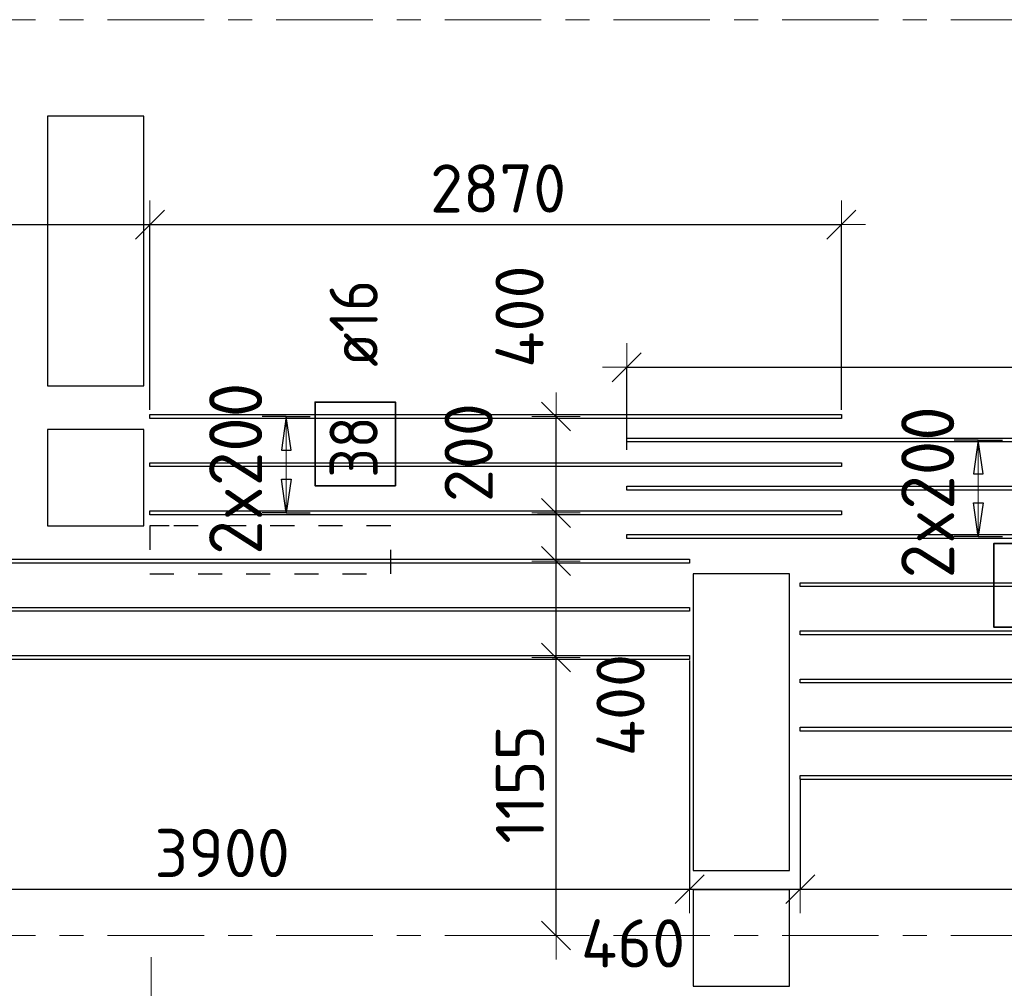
# Model space of a CAD drawing. Header units: metres. Extents: x -38 to 97, y -15 to 21.
# Tile 46 of 132: x 54.4 to 58.49, y 8.78 to 12.8. Entities that reach past the tile are written whole.
import ezdxf

# ---------------------------------------------------------------- set-up
doc = ezdxf.new("R2010")
doc.units = ezdxf.units.M
doc.header["$PDMODE"] = 65
for name, pattern in [('______11', [0.5, 0.4, -0.05, 0, -0.05]), ('______2', [0.0405, 0.03, -0.0105]), ('______5', [1.1, 0.8, -0.1, 0.1, -0.1])]:
    doc.linetypes.add(name, pattern=pattern)
for name, color, linetype, lineweight in [('XR$2$Осевая линия (1)', 7, '______5', 13), ('XR$4$Перекрытие (1)', 7, 'Continuous', 35), ('XR$4$Размерная линия (1)', 7, 'Continuous', 13)]:
    doc.layers.add(name, color=color, linetype=linetype, lineweight=lineweight)
doc.layers.add('XR$4$Арм.стержн.Доп. Арм верхн.зоны Х', color=7, linetype='Continuous', lineweight=35, true_color=0x8c8cff)
doc.layers.add('XR$6$Стена_ бетон несущ.', color=7, linetype='Continuous', lineweight=70, true_color=0xb4b496)
doc.styles.add('ISOCPEUR', font='txt')
doc.dimstyles.new('DIMSTYLE_3', dxfattribs={"dimtxt": 0.2, "dimasz": 0.2, "dimexe": 0, "dimexo": 0, "dimgap": 0.1, "dimtad": 2, "dimdec": 0, "dimlfac": 1000, "dimrnd": 5, "dimzin": 12, "dimdsep": 46, "dimtxsty": 'ISOCPEUR', "dimblk1": 'ALL_ML_STRICH', "dimblk2": 'ALL_ML_STRICH', "dimsah": 1, "dimcen": 0, "dimclrd": 7, "dimclre": 256, "dimclrt": 7, "dimadec": 0, "dimazin": 0, "dimtfac": 1, "dimtdec": 0, "dimtix": 1, "dimtmove": 2, "dimatfit": 3, "dimfxl": 0, "dimtzin": 0, "dimlwd": 0, "dimlwe": -3, "dimarcsym": 0})
doc.dimstyles.new('DIMSTYLE_33', dxfattribs={"dimtxt": 0.2, "dimasz": 0.2, "dimexe": 0, "dimexo": 0, "dimgap": 0.1, "dimtad": 2, "dimdec": 0, "dimlfac": 1000, "dimrnd": 5, "dimzin": 12, "dimdsep": 46, "dimtxsty": 'ISOCPEUR', "dimblk1": 'ALL_ML_STRICH', "dimblk2": 'ALL_ML_STRICH', "dimsah": 1, "dimcen": 0, "dimclrd": 7, "dimclre": 256, "dimclrt": 7, "dimadec": 0, "dimazin": 0, "dimtfac": 1, "dimtdec": 0, "dimtix": 1, "dimtmove": 2, "dimatfit": 3, "dimfxl": 0, "dimtvp": 1.2, "dimtzin": 0, "dimlwd": 0, "dimlwe": -3, "dimarcsym": 0})
doc.dimstyles.new('DIMSTYLE_34', dxfattribs={"dimtxt": 0.2, "dimasz": 0.2, "dimexe": 0, "dimexo": 0, "dimgap": 0.1, "dimtad": 0, "dimdec": 0, "dimlfac": 1000, "dimrnd": 5, "dimzin": 12, "dimdsep": 46, "dimtxsty": 'ISOCPEUR', "dimblk1": 'ALL_ML_STRICH', "dimblk2": 'ALL_ML_STRICH', "dimsah": 1, "dimcen": 0, "dimclrd": 7, "dimclre": 256, "dimclrt": 7, "dimadec": 0, "dimazin": 0, "dimtfac": 1, "dimtdec": 0, "dimtix": 1, "dimtmove": 2, "dimatfit": 3, "dimfxl": 0, "dimtvp": 1.2, "dimtzin": 0, "dimlwd": 0, "dimlwe": -3, "dimarcsym": 0})

# ---------------------------------------------------------------- blocks, each defined once
blk = doc.blocks.new('ALL_ML_STRICH')
at = {"color": 0, "linetype": 'ByBlock', "lineweight": -2}
for p, q in [((0, -0.5), (0, 0.5)), ((-0.3, -0.3), (0.3, 0.3)), ((-1, 0), (0.5, 0))]:
    blk.add_line(p, q, dxfattribs=at)
blk = doc.blocks.new('*D541')
at = {"layer": 'DEFPOINTS', "color": 7, "linetype": 'Continuous', "lineweight": 13, "transparency": 33554687}
for p in [(53.2853, 10.1615), (57.1853, 10.1615), (53.2853, 9.1921)]:
    blk.add_point(p, dxfattribs=at)
at = {"layer": 'XR$4$Размерная линия (1)', "color": 9, "linetype": 'Continuous', "lineweight": -2, "true_color": 0xc7c7c7, "transparency": 33554687}
for p, q in [((53.2853, 10.1415), (53.2853, 9.1921)), ((57.1853, 10.1415), (57.1853, 9.1921))]:
    blk.add_line(p, q, dxfattribs=at)
at = {"layer": 'XR$4$Размерная линия (1)', "color": 7, "linetype": 'Continuous', "lineweight": -2, "transparency": 33554687}
blk.add_line((53.2853, 9.1921), (57.1853, 9.1921), dxfattribs=at)
at = {"layer": 'XR$4$Размерная линия (1)', "color": 7, "linetype": 'Continuous', "lineweight": 13, "transparency": 33554687, "xscale": 0.2, "yscale": 0.2, "zscale": 0.2, "rotation": 180}
blk.add_blockref('ALL_ML_STRICH', (53.2853, 9.1921), dxfattribs=at)
at = {"layer": 'XR$4$Размерная линия (1)', "color": 7, "linetype": 'Continuous', "lineweight": 13, "transparency": 33554687, "xscale": 0.2, "yscale": 0.2, "zscale": 0.2}
blk.add_blockref('ALL_ML_STRICH', (57.1853, 9.1921), dxfattribs=at)
at = {"layer": 'XR$4$Размерная линия (1)', "color": 7, "linetype": 'Continuous', "lineweight": 13, "transparency": 33554687, "insert": (55.2453, 9.3421), "char_height": 0.2, "width": 0.8, "attachment_point": 5, "style": 'ISOCPEUR'}
blk.add_mtext('\\A1;{3900}', dxfattribs=at)
blk = doc.blocks.new('*D542')
at = {"layer": 'DEFPOINTS', "color": 7, "linetype": 'Continuous', "lineweight": 13, "transparency": 33554687}
for p in [(57.1853, 10.1615), (57.645, 9.6639), (57.1853, 9.1921)]:
    blk.add_point(p, dxfattribs=at)
at = {"layer": 'XR$4$Размерная линия (1)', "color": 9, "linetype": 'Continuous', "lineweight": -2, "true_color": 0xc7c7c7, "transparency": 33554687}
for p, q in [((57.1853, 10.1415), (57.1853, 9.1921)), ((57.645, 9.6439), (57.645, 9.1921))]:
    blk.add_line(p, q, dxfattribs=at)
at = {"layer": 'XR$4$Размерная линия (1)', "color": 7, "linetype": 'Continuous', "lineweight": -2, "transparency": 33554687}
blk.add_line((57.1853, 9.1921), (57.645, 9.1921), dxfattribs=at)
at = {"layer": 'XR$4$Размерная линия (1)', "color": 7, "linetype": 'Continuous', "lineweight": 13, "transparency": 33554687, "xscale": 0.2, "yscale": 0.2, "zscale": 0.2, "rotation": 180}
blk.add_blockref('ALL_ML_STRICH', (57.1853, 9.1921), dxfattribs=at)
at = {"layer": 'XR$4$Размерная линия (1)', "color": 7, "linetype": 'Continuous', "lineweight": 13, "transparency": 33554687, "xscale": 0.2, "yscale": 0.2, "zscale": 0.2}
blk.add_blockref('ALL_ML_STRICH', (57.645, 9.1921), dxfattribs=at)
at = {"layer": 'XR$4$Размерная линия (1)', "color": 7, "linetype": 'Continuous', "lineweight": 13, "transparency": 33554687, "insert": (56.9508, 8.9672), "char_height": 0.2, "width": 0.6, "attachment_point": 5, "style": 'ISOCPEUR'}
blk.add_mtext('\\A1;{460}', dxfattribs=at)
blk = doc.blocks.new('*D543')
at = {"layer": 'DEFPOINTS', "color": 7, "linetype": 'Continuous', "lineweight": 13, "transparency": 33554687}
for p in [(57.645, 9.6639), (60.515, 9.6639), (57.645, 9.1921)]:
    blk.add_point(p, dxfattribs=at)
at = {"layer": 'XR$4$Размерная линия (1)', "color": 9, "linetype": 'Continuous', "lineweight": -2, "true_color": 0xc7c7c7, "transparency": 33554687}
for p, q in [((57.645, 9.6439), (57.645, 9.1921)), ((60.515, 9.6439), (60.515, 9.1921))]:
    blk.add_line(p, q, dxfattribs=at)
at = {"layer": 'XR$4$Размерная линия (1)', "color": 7, "linetype": 'Continuous', "lineweight": -2, "transparency": 33554687}
blk.add_line((57.645, 9.1921), (60.515, 9.1921), dxfattribs=at)
at = {"layer": 'XR$4$Размерная линия (1)', "color": 7, "linetype": 'Continuous', "lineweight": 13, "transparency": 33554687, "xscale": 0.2, "yscale": 0.2, "zscale": 0.2, "rotation": 180}
blk.add_blockref('ALL_ML_STRICH', (57.645, 9.1921), dxfattribs=at)
at = {"layer": 'XR$4$Размерная линия (1)', "color": 7, "linetype": 'Continuous', "lineweight": 13, "transparency": 33554687, "xscale": 0.2, "yscale": 0.2, "zscale": 0.2}
blk.add_blockref('ALL_ML_STRICH', (60.515, 9.1921), dxfattribs=at)
at = {"layer": 'XR$4$Размерная линия (1)', "color": 7, "linetype": 'Continuous', "lineweight": 13, "transparency": 33554687, "insert": (59.09, 9.3421), "char_height": 0.2, "width": 0.8, "attachment_point": 5, "style": 'ISOCPEUR'}
blk.add_mtext('\\A1;{2870}', dxfattribs=at)
blk = doc.blocks.new('*D544')
at = {"layer": 'DEFPOINTS', "color": 7, "linetype": 'Continuous', "lineweight": 13, "transparency": 33554687}
for p in [(51.5, 12.3012), (51.5, 11.9497), (54.9456, 11.1615)]:
    blk.add_point(p, dxfattribs=at)
at = {"layer": 'XR$4$Размерная линия (1)', "color": 9, "linetype": 'Continuous', "lineweight": -2, "true_color": 0xc7c7c7, "transparency": 33554687}
for p, q in [((51.5, 12.2812), (51.5, 11.9497)), ((54.9456, 11.1815), (54.9456, 11.9497))]:
    blk.add_line(p, q, dxfattribs=at)
at = {"layer": 'XR$4$Размерная линия (1)', "color": 7, "linetype": 'Continuous', "lineweight": -2, "transparency": 33554687}
blk.add_line((51.5, 11.9497), (54.9456, 11.9497), dxfattribs=at)
at = {"layer": 'XR$4$Размерная линия (1)', "color": 7, "linetype": 'Continuous', "lineweight": 13, "transparency": 33554687, "xscale": 0.2, "yscale": 0.2, "zscale": 0.2, "rotation": 180}
blk.add_blockref('ALL_ML_STRICH', (51.5, 11.9497), dxfattribs=at)
at = {"layer": 'XR$4$Размерная линия (1)', "color": 7, "linetype": 'Continuous', "lineweight": 13, "transparency": 33554687, "xscale": 0.2, "yscale": 0.2, "zscale": 0.2}
blk.add_blockref('ALL_ML_STRICH', (54.9456, 11.9497), dxfattribs=at)
at = {"layer": 'XR$4$Размерная линия (1)', "color": 7, "linetype": 'Continuous', "lineweight": 13, "transparency": 33554687, "insert": (53.2128, 12.0997), "char_height": 0.2, "width": 0.8, "attachment_point": 5, "style": 'ISOCPEUR'}
blk.add_mtext('\\A1;{3445}', dxfattribs=at)
blk = doc.blocks.new('*D545')
at = {"layer": 'DEFPOINTS', "color": 7, "linetype": 'Continuous', "lineweight": 13, "transparency": 33554687}
for p in [(54.9456, 11.9497), (54.9456, 11.1615), (57.8156, 11.1615)]:
    blk.add_point(p, dxfattribs=at)
at = {"layer": 'XR$4$Размерная линия (1)', "color": 9, "linetype": 'Continuous', "lineweight": -2, "true_color": 0xc7c7c7, "transparency": 33554687}
for p, q in [((54.9456, 11.1815), (54.9456, 11.9497)), ((57.8156, 11.1815), (57.8156, 11.9497))]:
    blk.add_line(p, q, dxfattribs=at)
at = {"layer": 'XR$4$Размерная линия (1)', "color": 7, "linetype": 'Continuous', "lineweight": -2, "transparency": 33554687}
blk.add_line((54.9456, 11.9497), (57.8156, 11.9497), dxfattribs=at)
at = {"layer": 'XR$4$Размерная линия (1)', "color": 7, "linetype": 'Continuous', "lineweight": 13, "transparency": 33554687, "xscale": 0.2, "yscale": 0.2, "zscale": 0.2, "rotation": 180}
blk.add_blockref('ALL_ML_STRICH', (54.9456, 11.9497), dxfattribs=at)
at = {"layer": 'XR$4$Размерная линия (1)', "color": 7, "linetype": 'Continuous', "lineweight": 13, "transparency": 33554687, "xscale": 0.2, "yscale": 0.2, "zscale": 0.2}
blk.add_blockref('ALL_ML_STRICH', (57.8156, 11.9497), dxfattribs=at)
at = {"layer": 'XR$4$Размерная линия (1)', "color": 7, "linetype": 'Continuous', "lineweight": 13, "transparency": 33554687, "insert": (56.3906, 12.0997), "char_height": 0.2, "width": 0.8, "attachment_point": 5, "style": 'ISOCPEUR'}
blk.add_mtext('\\A1;{2870}', dxfattribs=at)
blk = doc.blocks.new('*D546')
at = {"layer": 'DEFPOINTS', "color": 7, "linetype": 'Continuous', "lineweight": 13, "transparency": 33554687}
for p in [(56.9245, 11.358), (56.9245, 10.9947), (60.8245, 10.9493)]:
    blk.add_point(p, dxfattribs=at)
at = {"layer": 'XR$4$Размерная линия (1)', "color": 9, "linetype": 'Continuous', "lineweight": -2, "true_color": 0xc7c7c7, "transparency": 33554687}
for p, q in [((56.9245, 11.0147), (56.9245, 11.358)), ((60.8245, 10.9693), (60.8245, 11.358))]:
    blk.add_line(p, q, dxfattribs=at)
at = {"layer": 'XR$4$Размерная линия (1)', "color": 7, "linetype": 'Continuous', "lineweight": -2, "transparency": 33554687}
blk.add_line((56.9245, 11.358), (60.8245, 11.358), dxfattribs=at)
at = {"layer": 'XR$4$Размерная линия (1)', "color": 7, "linetype": 'Continuous', "lineweight": 13, "transparency": 33554687, "xscale": 0.2, "yscale": 0.2, "zscale": 0.2, "rotation": 180}
blk.add_blockref('ALL_ML_STRICH', (56.9245, 11.358), dxfattribs=at)
at = {"layer": 'XR$4$Размерная линия (1)', "color": 7, "linetype": 'Continuous', "lineweight": 13, "transparency": 33554687, "xscale": 0.2, "yscale": 0.2, "zscale": 0.2}
blk.add_blockref('ALL_ML_STRICH', (60.8245, 11.358), dxfattribs=at)
at = {"layer": 'XR$4$Размерная линия (1)', "color": 7, "linetype": 'Continuous', "lineweight": 13, "transparency": 33554687, "insert": (58.8845, 11.508), "char_height": 0.2, "width": 0.8, "attachment_point": 5, "style": 'ISOCPEUR'}
blk.add_mtext('\\A1;{3900}', dxfattribs=at)
blk = doc.blocks.new('*D550')
at = {"layer": 'DEFPOINTS', "color": 7, "linetype": 'Continuous', "lineweight": 13, "transparency": 33554687}
for p in [(56.6353, 10.1535), (56.5441, 9), (56.6312, 9)]:
    blk.add_point(p, dxfattribs=at)
at = {"layer": 'XR$4$Размерная линия (1)', "color": 9, "linetype": 'Continuous', "lineweight": -2, "true_color": 0xc7c7c7, "transparency": 33554687}
for p, q in [((56.6153, 10.1535), (56.6312, 10.1535)), ((56.6312, 9), (56.6312, 9))]:
    blk.add_line(p, q, dxfattribs=at)
at = {"layer": 'XR$4$Размерная линия (1)', "color": 7, "linetype": 'Continuous', "lineweight": -2, "transparency": 33554687}
blk.add_line((56.6312, 9), (56.6312, 10.1535), dxfattribs=at)
at = {"layer": 'XR$4$Размерная линия (1)', "color": 7, "linetype": 'Continuous', "lineweight": 13, "transparency": 33554687, "xscale": 0.2, "yscale": 0.2, "zscale": 0.2}
for p, rotation in [((56.6312, 10.1535), 90), ((56.6312, 9), 270)]:
    blk.add_blockref('ALL_ML_STRICH', p, dxfattribs=dict(at, rotation=rotation))
at = {"layer": 'XR$4$Размерная линия (1)', "color": 7, "linetype": 'Continuous', "lineweight": 13, "transparency": 33554687, "insert": (56.4812, 9.6267), "char_height": 0.2, "width": 0.8, "attachment_point": 5, "rotation": 90, "style": 'ISOCPEUR'}
blk.add_mtext('\\A1;{1155}', dxfattribs=at)
blk = doc.blocks.new('*D551')
at = {"layer": 'DEFPOINTS', "color": 7, "linetype": 'Continuous', "lineweight": 13, "transparency": 33554687}
for p in [(56.6657, 10.5535), (56.6312, 10.1535), (56.6353, 10.1535)]:
    blk.add_point(p, dxfattribs=at)
at = {"layer": 'XR$4$Размерная линия (1)', "color": 9, "linetype": 'Continuous', "lineweight": -2, "true_color": 0xc7c7c7, "transparency": 33554687}
for p, q in [((56.6457, 10.5535), (56.6312, 10.5535)), ((56.6153, 10.1535), (56.6312, 10.1535))]:
    blk.add_line(p, q, dxfattribs=at)
at = {"layer": 'XR$4$Размерная линия (1)', "color": 7, "linetype": 'Continuous', "lineweight": -2, "transparency": 33554687}
blk.add_line((56.6312, 10.1535), (56.6312, 10.5535), dxfattribs=at)
at = {"layer": 'XR$4$Размерная линия (1)', "color": 7, "linetype": 'Continuous', "lineweight": 13, "transparency": 33554687, "xscale": 0.2, "yscale": 0.2, "zscale": 0.2}
for p, rotation in [((56.6312, 10.5535), 90), ((56.6312, 10.1535), 270)]:
    blk.add_blockref('ALL_ML_STRICH', p, dxfattribs=dict(at, rotation=rotation))
at = {"layer": 'XR$4$Размерная линия (1)', "color": 7, "linetype": 'Continuous', "lineweight": 13, "transparency": 33554687, "insert": (56.8986, 9.9559), "char_height": 0.2, "width": 0.6, "attachment_point": 5, "rotation": 90, "style": 'ISOCPEUR'}
blk.add_mtext('\\A1;{400}', dxfattribs=at)
blk = doc.blocks.new('*D552')
at = {"layer": 'DEFPOINTS', "color": 7, "linetype": 'Continuous', "lineweight": 13, "transparency": 33554687}
for p in [(56.5745, 10.7535), (56.6312, 10.5535), (56.6657, 10.5535)]:
    blk.add_point(p, dxfattribs=at)
at = {"layer": 'XR$4$Размерная линия (1)', "color": 9, "linetype": 'Continuous', "lineweight": -2, "true_color": 0xc7c7c7, "transparency": 33554687}
for p, q in [((56.5545, 10.7535), (56.6312, 10.7535)), ((56.6457, 10.5535), (56.6312, 10.5535))]:
    blk.add_line(p, q, dxfattribs=at)
at = {"layer": 'XR$4$Размерная линия (1)', "color": 7, "linetype": 'Continuous', "lineweight": -2, "transparency": 33554687}
blk.add_line((56.6312, 10.5535), (56.6312, 10.7535), dxfattribs=at)
at = {"layer": 'XR$4$Размерная линия (1)', "color": 7, "linetype": 'Continuous', "lineweight": 13, "transparency": 33554687, "xscale": 0.2, "yscale": 0.2, "zscale": 0.2}
for p, rotation in [((56.6312, 10.7535), 90), ((56.6312, 10.5535), 270)]:
    blk.add_blockref('ALL_ML_STRICH', p, dxfattribs=dict(at, rotation=rotation))
at = {"layer": 'XR$4$Размерная линия (1)', "color": 7, "linetype": 'Continuous', "lineweight": 13, "transparency": 33554687, "insert": (56.2683, 11.0037), "char_height": 0.2, "width": 0.6, "attachment_point": 5, "rotation": 90, "style": 'ISOCPEUR'}
blk.add_mtext('\\A1;{200}', dxfattribs=at)
blk = doc.blocks.new('*D553')
at = {"layer": 'DEFPOINTS', "color": 7, "linetype": 'Continuous', "lineweight": 13, "transparency": 33554687}
for p in [(56.5339, 11.1535), (56.5745, 10.7535), (56.6312, 10.7535)]:
    blk.add_point(p, dxfattribs=at)
at = {"layer": 'XR$4$Размерная линия (1)', "color": 9, "linetype": 'Continuous', "lineweight": -2, "true_color": 0xc7c7c7, "transparency": 33554687}
for p, q in [((56.6312, 11.1535), (56.6312, 11.1535)), ((56.5545, 10.7535), (56.6312, 10.7535))]:
    blk.add_line(p, q, dxfattribs=at)
at = {"layer": 'XR$4$Размерная линия (1)', "color": 7, "linetype": 'Continuous', "lineweight": -2, "transparency": 33554687}
blk.add_line((56.6312, 10.7535), (56.6312, 11.1535), dxfattribs=at)
at = {"layer": 'XR$4$Размерная линия (1)', "color": 7, "linetype": 'Continuous', "lineweight": 13, "transparency": 33554687, "xscale": 0.2, "yscale": 0.2, "zscale": 0.2}
for p, rotation in [((56.6312, 11.1535), 90), ((56.6312, 10.7535), 270)]:
    blk.add_blockref('ALL_ML_STRICH', p, dxfattribs=dict(at, rotation=rotation))
at = {"layer": 'XR$4$Размерная линия (1)', "color": 7, "linetype": 'Continuous', "lineweight": 13, "transparency": 33554687, "insert": (56.4797, 11.568), "char_height": 0.2, "width": 0.6, "attachment_point": 5, "rotation": 90, "style": 'ISOCPEUR'}
blk.add_mtext('\\A1;{400}', dxfattribs=at)

msp = doc.modelspace()

# ---------------------------------------------------------------- linework, layer by layer
at = {"layer": 'XR$2$Осевая линия (1)', "color": 253, "linetype": '______11', "lineweight": 13, "true_color": 0xa0a0a0, "transparency": 33554687}
for p, q in [((-2.63, 12.8), (62.6, 12.8)), ((-2.63, 9), (62.6, 9)), ((54.95, -3.39), (54.95, 8.98))]:
    msp.add_line(p, q, dxfattribs=at)
at = {"layer": 'XR$4$Арм.стержн.Доп. Арм верхн.зоны Х', "color": 253, "linetype": 'Continuous', "lineweight": -3, "true_color": 0xa0a0a0, "transparency": 33554687}
for p, q in [((55.5112, 11.1535), (55.4112, 11.1535)), ((55.5112, 11.1535), (55.6112, 11.1535)), ((58.3839, 11.0559), (58.2839, 11.0559)), ((58.3839, 11.0559), (58.4839, 11.0559)), ((55.5112, 10.7535), (55.4112, 10.7535)), ((55.5112, 10.7535), (55.6112, 10.7535)), ((58.3839, 10.6559), (58.2839, 10.6559)), ((58.3839, 10.6559), (58.4839, 10.6559))]:
    msp.add_line(p, q, dxfattribs=at)
at = {"layer": 'XR$4$Арм.стержн.Доп. Арм верхн.зоны Х', "color": 7, "linetype": 'Continuous', "lineweight": 25, "transparency": 33554687}
for p, q in [((55.5112, 11.1535), (55.4912, 11.0135)), ((55.5312, 11.0135), (55.5112, 11.1535)), ((58.3839, 11.0559), (58.3639, 10.9159)), ((58.4039, 10.9159), (58.3839, 11.0559)), ((55.4912, 11.0135), (55.5312, 11.0135)), ((58.3639, 10.9159), (58.4039, 10.9159)), ((55.5112, 10.7535), (55.4912, 10.8935)), ((55.4912, 10.8935), (55.5312, 10.8935)), ((55.5312, 10.8935), (55.5112, 10.7535)), ((58.3839, 10.6559), (58.3639, 10.7959)), ((58.3639, 10.7959), (58.4039, 10.7959)), ((58.4039, 10.7959), (58.3839, 10.6559))]:
    msp.add_line(p, q, dxfattribs=at)
at = {"layer": 'XR$4$Арм.стержн.Доп. Арм верхн.зоны Х', "color": 7, "linetype": 'Continuous', "lineweight": 13, "transparency": 33554687}
for p, q in [((55.5112, 11.1535), (55.5112, 11.1535)), ((55.5112, 10.7535), (55.5112, 11.1535)), ((58.3839, 11.0559), (58.3839, 11.0559)), ((58.3839, 10.6559), (58.3839, 11.0559)), ((55.5112, 10.7535), (55.5112, 10.7535)), ((58.3839, 10.6559), (58.3839, 10.6559))]:
    msp.add_line(p, q, dxfattribs=at)
at = {"layer": 'XR$4$Арм.стержн.Доп. Арм верхн.зоны Х', "color": 7, "linetype": 'Continuous', "lineweight": 35, "transparency": 33554687}
for points in [[(55.9645, 10.8665), (55.9645, 11.2131), (55.6312, 11.2131), (55.6312, 10.8665), (55.9645, 10.8665)], [(58.7809, 10.2795), (58.7809, 10.6262), (58.4476, 10.6262), (58.4476, 10.2795), (58.7809, 10.2795)]]:
    msp.add_lwpolyline(points, dxfattribs=at)
at = {"layer": 'XR$4$Арм.стержн.Доп. Арм верхн.зоны Х', "color": 7, "linetype": 'Continuous', "lineweight": 25, "transparency": 33554687}
for points in [[(54.9456, 11.1615), (57.8156, 11.1615), (57.8156, 11.1455), (54.9456, 11.1455), (54.9456, 11.1615)], [(60.8245, 11.0479), (56.9245, 11.0479), (56.9245, 11.0639), (60.8245, 11.0639), (60.8245, 11.0479)], [(54.9456, 10.9615), (57.8156, 10.9615), (57.8156, 10.9455), (54.9456, 10.9455), (54.9456, 10.9615)], [(60.8245, 10.8479), (56.9245, 10.8479), (56.9245, 10.8639), (60.8245, 10.8639), (60.8245, 10.8479)], [(54.9456, 10.7615), (57.8156, 10.7615), (57.8156, 10.7455), (54.9456, 10.7455), (54.9456, 10.7615)], [(60.8245, 10.6479), (56.9245, 10.6479), (56.9245, 10.6639), (60.8245, 10.6639), (60.8245, 10.6479)], [(57.1853, 10.5455), (53.2853, 10.5455), (53.2853, 10.5615), (57.1853, 10.5615), (57.1853, 10.5455)], [(57.645, 10.4639), (60.515, 10.4639), (60.515, 10.4479), (57.645, 10.4479), (57.645, 10.4639)], [(57.1853, 10.3455), (53.2853, 10.3455), (53.2853, 10.3615), (57.1853, 10.3615), (57.1853, 10.3455)], [(57.645, 10.2639), (60.515, 10.2639), (60.515, 10.2479), (57.645, 10.2479), (57.645, 10.2639)], [(57.1853, 10.1455), (53.2853, 10.1455), (53.2853, 10.1615), (57.1853, 10.1615), (57.1853, 10.1455)], [(57.645, 10.0639), (60.515, 10.0639), (60.515, 10.0479), (57.645, 10.0479), (57.645, 10.0639)], [(57.645, 9.8639), (60.515, 9.8639), (60.515, 9.8479), (57.645, 9.8479), (57.645, 9.8639)], [(57.645, 9.6639), (60.515, 9.6639), (60.515, 9.6479), (57.645, 9.6479), (57.645, 9.6639)]]:
    msp.add_lwpolyline(points, dxfattribs=at)
at = {"layer": 'XR$4$Перекрытие (1)', "color": 7, "linetype": 'Continuous', "lineweight": 25, "transparency": 33554687}
for p, q in [((54.5206, 12.4003), (54.5206, 11.2803)), ((54.9206, 12.4003), (54.5206, 12.4003)), ((54.9206, 11.2803), (54.9206, 12.4003)), ((54.5206, 11.2803), (54.9206, 11.2803)), ((54.5206, 11.1002), (54.5206, 10.7002)), ((54.9206, 11.1002), (54.5206, 11.1002)), ((54.9206, 10.7002), (54.9206, 11.1002)), ((54.5206, 10.7002), (54.9206, 10.7002)), ((57.2005, 10.5002), (57.2005, 9.2702)), ((57.6005, 10.5002), (57.2005, 10.5002)), ((57.6005, 9.2702), (57.6005, 10.5002)), ((57.2005, 9.2702), (57.6005, 9.2702)), ((57.6005, 9.1893), (57.2005, 9.1892)), ((57.2005, 9.1892), (57.2005, 8.7892)), ((57.6005, 8.7893), (57.6005, 9.1893)), ((57.2005, 8.7892), (57.6005, 8.7893))]:
    msp.add_line(p, q, dxfattribs=at)
at = {"layer": 'XR$6$Стена_ бетон несущ.', "color": 253, "linetype": '______2', "lineweight": -3, "true_color": 0xa0a0a0, "transparency": 33554687}
for p, q in [((55.025, 10.7), (54.945, 10.7)), ((54.945, 10.7), (54.945, 10.5)), ((55.945, 10.7), (55.025, 10.7)), ((55.945, 10.5), (55.945, 10.7)), ((54.945, 10.5), (55.945, 10.5))]:
    msp.add_line(p, q, dxfattribs=at)

# ---------------------------------------------------------------- texts
at = {"layer": 'XR$4$Арм.стержн.Доп. Арм верхн.зоны Х', "color": 7, "linetype": 'Continuous', "lineweight": 25, "transparency": 33554687, "char_height": 0.2, "attachment_point": 7, "rotation": 90, "style": 'ISOCPEUR'}
for s, insert, width in [('\\W0.89; ø16 ', (55.8912, 11.2465), 0.749105), ('\\W0.87;38', (55.8912, 10.8998), 0.367208)]:
    msp.add_mtext(s, dxfattribs=dict(at, insert=insert, width=width))
at = {"layer": 'XR$4$Арм.стержн.Доп. Арм верхн.зоны Х', "color": 7, "linetype": 'Continuous', "lineweight": 13, "transparency": 33554687, "char_height": 0.22, "width": 0.873359, "attachment_point": 7, "rotation": 90, "style": 'ISOCPEUR'}
for insert in [(55.4112, 10.5795), (58.2839, 10.4819)]:
    msp.add_mtext('\\W0.95;2x200', dxfattribs=dict(at, insert=insert))

# ---------------------------------------------------------------- dimensions: what is measured, and where the dimension line sits
at = {"layer": 'XR$4$Размерная линия (1)', "color": 7, "linetype": 'Continuous', "lineweight": 13, "transparency": 33554687}
for base, p1, p2, dimstyle, picture, middle in [((54.9456, 11.9497), (51.5, 12.2812), (54.9456, 11.1815), 'DIMSTYLE_3', '*D544', (53.2128, 12.0997)), ((57.8156, 11.9497), (54.9456, 11.1815), (57.8156, 11.1815), 'DIMSTYLE_3', '*D545', (56.3906, 12.0997)), ((60.8245, 11.358), (56.9245, 11.0147), (60.8245, 10.9693), 'DIMSTYLE_3', '*D546', (58.8845, 11.508)), ((57.1853, 9.1921), (53.2853, 10.1415), (57.1853, 10.1415), 'DIMSTYLE_3', '*D541', (55.2453, 9.3421)), ((57.645, 9.1921), (57.1853, 10.1415), (57.645, 9.6439), 'DIMSTYLE_34', '*D542', (56.9508, 8.9672)), ((60.515, 9.1921), (57.645, 9.6439), (60.515, 9.6439), 'DIMSTYLE_3', '*D543', (59.09, 9.3421))]:
    dim = msp.add_linear_dim(base=base, p1=p1, p2=p2, dimstyle=dimstyle, override={"dimpost": '<>', "dimclrd": 7, "dimclre": 9, "dimclrt": 7, "dimlwd": 0, "dimlwe": 65533}, dxfattribs=at)
    dim.commit()
    dim.dimension.update_dxf_attribs({"geometry": picture, "text_midpoint": middle, "dimtype": 160})
for base, p1, p2, dimstyle, picture, middle in [((56.6312, 11.1535), (56.5545, 10.7535), (56.6312, 11.1535), 'DIMSTYLE_33', '*D553', (56.4797, 11.568)), ((56.6312, 10.7535), (56.6457, 10.5535), (56.5545, 10.7535), 'DIMSTYLE_33', '*D552', (56.2683, 11.0037)), ((56.6312, 10.5535), (56.6153, 10.1535), (56.6457, 10.5535), 'DIMSTYLE_34', '*D551', (56.8986, 9.9559)), ((56.63124, 10.15349), (56.63124, 9), (56.6153, 10.15349), 'DIMSTYLE_3', '*D550', (56.48124, 9.62674))]:
    dim = msp.add_linear_dim(base=base, p1=p1, p2=p2, angle=90, dimstyle=dimstyle, override={"dimpost": '<>', "dimclrd": 7, "dimclre": 9, "dimclrt": 7, "dimlwd": 0, "dimlwe": 65533}, dxfattribs=at)
    dim.commit()
    dim.dimension.update_dxf_attribs({"geometry": picture, "text_midpoint": middle, "dimtype": 160})

doc.saveas('drawing.dxf')
